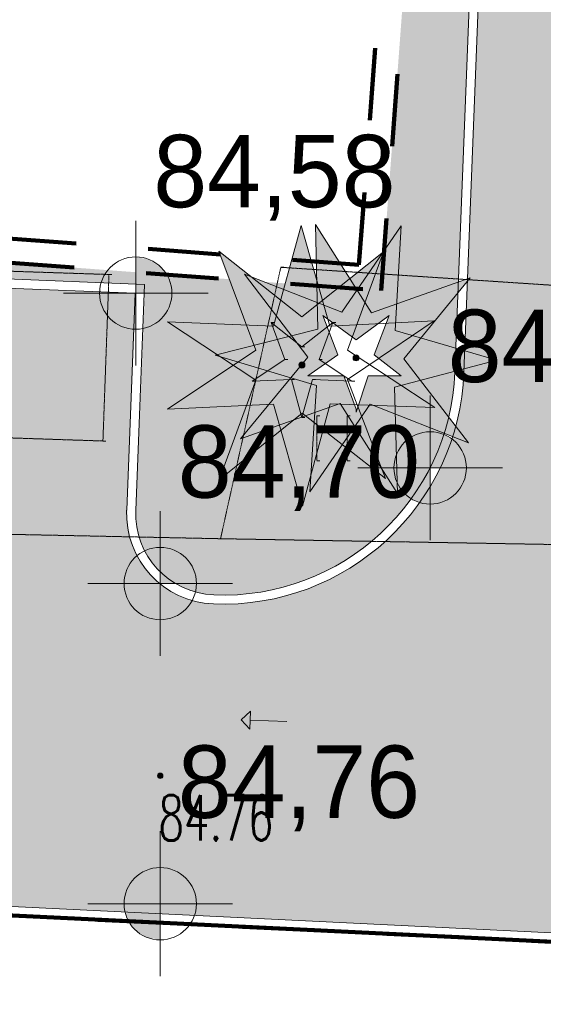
# Model space of a CAD drawing. Extents: x -280518 to 406552, y -27905 to 3675735.
# Tile 9 of 68: x -163208 to -154526, y 85476 to 101800. Entities that reach past the tile are written whole.
import ezdxf

# ---------------------------------------------------------------- set-up
doc = ezdxf.new("R2010")
doc.units = 0
doc.header["$MEASUREMENT"] = 0
for name, pattern in [('L_0_03', [1, 0.5, -0.5]), ('L_0_04', [1.5, 1, -0.5]), ('Long Dashed', [2400, 1200, -1200]), ('Wipeout_Contour', [1000, 0, -1000])]:
    doc.linetypes.add(name, pattern=pattern)
for name, color, linetype, lineweight in [('0_Nr_Pióra__7', 7, 'Continuous', 13), ('Arch drogi_Nr_Pióra__21', 7, 'Continuous', 9), ('ARCH MAPA RUSINOWO_Nr_Pióra__60', 230, 'Continuous', 211), ('Arch opisy_Nr_Pióra__80', 3, 'Continuous', 211), ('arch spadki_Nr_Pióra__21', 7, 'Continuous', 9), ('drzewo_iglaste_Nr_Pióra__7', 7, 'Continuous', 13), ('INWENT RZĘDNE_Nr_Pióra__21', 7, 'Continuous', 9), ('pikieta_sztuczna_Atr2_Nr_Pióra__7', 7, 'Continuous', 13), ('pikieta_sztuczna_Nr_Pióra__7', 7, 'Continuous', 13), ('plac_sportowy_Nr_Pióra__7', 7, 'Continuous', 13), ('trawnik_Nr_Pióra__7', 7, 'Continuous', 13)]:
    doc.layers.add(name, color=color, linetype=linetype, lineweight=lineweight)
for name, color, linetype, lineweight, true_color in [('218_kontur_uzytku_gruntowego_Nr_Pióra__3', 7, 'Continuous', 13, 0xff6600), ('219_dzialka_ewidencyjna_Nr_Pióra__96', 7, 'Continuous', 13, 0x00d59f), ('Arch opisy_Nr_Pióra__38', 7, 'Continuous', 211, 0xe3b979), ('arch wypelnienia_Nr_Pióra__102', 7, 'Continuous', 9, 0xcccccc), ('arch wypelnienia_Nr_Pióra__4', 7, 'Continuous', 9, 0x029e21), ('Arch zieleń_Nr_Pióra__4', 7, 'Continuous', 9, 0x029e21), ('OT_ZagospodarowanieTerenu_P_Nr_Pióra__96', 7, 'Continuous', 13, 0x00d59f)]:
    doc.layers.add(name, color=color, linetype=linetype, lineweight=lineweight, true_color=true_color)
for name, color, linetype in [('arch spadki', 7, 'Continuous'), ('INWENT RZĘDNE', 7, 'Continuous'), ('OT_ZagospodarowanieTerenu_P', 7, 'Continuous')]:
    doc.layers.add(name, color=color, linetype=linetype)
doc.styles.add('GENERATED_STYLE_4', font='txt')
doc.styles.add('GENERATED_STYLE_9', font='Simplex.shx', dxfattribs={"bigfont": 'BIGFONT.SHX'})

# ---------------------------------------------------------------- blocks, each defined once
blk = doc.blocks.new('Linia_11', base_point=(-158781, 90163))
at = {"layer": 'arch spadki_Nr_Pióra__21', "linetype": 'Continuous'}
blk.add_hatch(color=256, dxfattribs=at).paths.add_polyline_path([(-159536, 90193), (-159380, 90337), (-159392, 90037)], flags=0)
for p, q in [((-159536, 90193), (-159380, 90337)), ((-159380, 90337), (-159392, 90037)), ((-159536, 90193), (-159392, 90037)), ((-158781, 90163), (-159386, 90187))]:
    blk.add_line(p, q, dxfattribs=at)
blk = doc.blocks.new('Koty wysokościowe_42', base_point=(-156402, 94369))
at = {"layer": 'INWENT RZĘDNE_Nr_Pióra__21', "linetype": 'Continuous'}
for points in [[(-156402, 94369), (-155802, 94369), (-155848, 94599), (-155978, 94794), (-156172, 94924), (-156402, 94969)], [(-156402, 94369), (-157002, 94369), (-156956, 94140), (-156826, 93945), (-156632, 93815), (-156402, 93769)]]:
    blk.add_hatch(color=256, dxfattribs=at).paths.add_polyline_path(points, flags=0)
for p, q in [((-156402, 93169), (-156402, 95569)), ((-157602, 94369), (-155202, 94369))]:
    blk.add_line(p, q, dxfattribs=at)
blk.add_circle((-156402, 94369), 600, dxfattribs=at)
at = {"layer": 'INWENT RZĘDNE_Nr_Pióra__21', "insert": (-156111, 95569), "char_height": 1200, "attachment_point": 7, "style": 'GENERATED_STYLE_4'}
blk.add_mtext('{84,90}', dxfattribs=at)
blk = doc.blocks.new('Koty wysokościowe_45', base_point=(-160878, 87144))
at = {"layer": 'INWENT RZĘDNE_Nr_Pióra__21', "linetype": 'Continuous'}
for points in [[(-160878, 87144), (-160278, 87144), (-160323, 87373), (-160453, 87568), (-160648, 87698), (-160878, 87744)], [(-160878, 87144), (-161478, 87144), (-161432, 86914), (-161302, 86719), (-161107, 86589), (-160878, 86544)]]:
    blk.add_hatch(color=256, dxfattribs=at).paths.add_polyline_path(points, flags=0)
for p, q in [((-160878, 85944), (-160878, 88344)), ((-162078, 87144), (-159678, 87144))]:
    blk.add_line(p, q, dxfattribs=at)
blk.add_circle((-160878, 87144), 600, dxfattribs=at)
at = {"layer": 'INWENT RZĘDNE_Nr_Pióra__21', "insert": (-160586, 88344), "char_height": 1200, "attachment_point": 7, "style": 'GENERATED_STYLE_4'}
blk.add_mtext('{84,76}', dxfattribs=at)
blk = doc.blocks.new('Koty wysokościowe_46', base_point=(-160878, 92452))
at = {"layer": 'INWENT RZĘDNE_Nr_Pióra__21', "linetype": 'Continuous'}
for points in [[(-160878, 92452), (-160278, 92452), (-160323, 92682), (-160453, 92876), (-160648, 93006), (-160878, 93052)], [(-160878, 92452), (-161478, 92452), (-161432, 92223), (-161302, 92028), (-161107, 91898), (-160878, 91852)]]:
    blk.add_hatch(color=256, dxfattribs=at).paths.add_polyline_path(points, flags=0)
for p, q in [((-160878, 91252), (-160878, 93652)), ((-162078, 92452), (-159678, 92452))]:
    blk.add_line(p, q, dxfattribs=at)
blk.add_circle((-160878, 92452), 600, dxfattribs=at)
at = {"layer": 'INWENT RZĘDNE_Nr_Pióra__21', "insert": (-160586, 93652), "char_height": 1200, "attachment_point": 7, "style": 'GENERATED_STYLE_4'}
blk.add_mtext('{84,70}', dxfattribs=at)
blk = doc.blocks.new('Koty wysokościowe_48', base_point=(-161284, 97267))
at = {"layer": 'INWENT RZĘDNE_Nr_Pióra__21', "linetype": 'Continuous'}
for points in [[(-161284, 97267), (-160684, 97267), (-160729, 97497), (-160860, 97691), (-161054, 97821), (-161284, 97867)], [(-161284, 97267), (-161884, 97267), (-161838, 97037), (-161708, 96843), (-161513, 96713), (-161284, 96667)]]:
    blk.add_hatch(color=256, dxfattribs=at).paths.add_polyline_path(points, flags=0)
for p, q in [((-161284, 96067), (-161284, 98467)), ((-162484, 97267), (-160084, 97267))]:
    blk.add_line(p, q, dxfattribs=at)
blk.add_circle((-161284, 97267), 600, dxfattribs=at)
at = {"layer": 'INWENT RZĘDNE_Nr_Pióra__21', "insert": (-160993, 98467), "char_height": 1200, "attachment_point": 7, "style": 'GENERATED_STYLE_4'}
blk.add_mtext('{84,58}', dxfattribs=at)

msp = doc.modelspace()

# ---------------------------------------------------------------- hatches: boundary and pattern name
at = {"layer": 'arch wypelnienia_Nr_Pióra__102', "linetype": 'Continuous', "lineweight": 0, "true_color": 0x666666}
msp.add_hatch(color=251, dxfattribs=at).paths.add_polyline_path([(-167895, 87320), (-134226, 85682), (-134069, 89679), (-145121, 90217, -0.256988), (-149513, 92956), (-149501, 93264), (-149404, 95762), (-150842, 95818), (-150649, 100754), (-149587, 127934), (-154583, 128129), (-154615, 127330), (-154712, 124831), (-155841, 95954, -0.41376), (-159988, 92113, -0.413472), (-161424, 93670), (-161284, 97267), (-164781, 97404), (-164903, 94546, -0.417012), (-167666, 92014)], flags=0)
at = {"layer": 'arch wypelnienia_Nr_Pióra__4', "linetype": 'Continuous', "lineweight": 0, "true_color": 0x014f10}
msp.add_hatch(color=108, dxfattribs=at).paths.add_polyline_path([(-171130, 92333), (-167659, 92164, 0.417012), (-165053, 94551), (-164925, 97560), (-161128, 97411), (-161275, 93664, 0.414214), (-159978, 92262, 0.414214), (-155991, 95959), (-155139, 117743), (-154868, 124687), (-159864, 124883), (-159755, 127681), (-154759, 127485), (-154727, 128285), (-143086, 127830), (-143176, 125536), (-141117, 125456), (-134732, 125206), (-134723, 125456), (-133823, 125421), (-133822, 125451), (-133322, 125431), (-133318, 125546), (-137298, 125735), (-136418, 152485), (-165958, 147155), (-167118, 146075), (-168671, 125240), (-155203, 124234), (-157213, 97309), (-170683, 98315)], flags=0)
at = {"layer": 'arch wypelnienia_Nr_Pióra__4', "linetype": 'Continuous', "lineweight": 0, "true_color": 0x002708}
for points in [[(-160760, 95342), (-159664, 96071), (-160757, 96790), (-159447, 96736), (-159908, 97964), (-158883, 97150), (-158541, 98390), (-158188, 97145), (-157174, 97950), (-157620, 96743), (-156335, 96805), (-157408, 96080), (-156326, 95369), (-157612, 95416), (-157144, 94194), (-158176, 95002), (-158519, 93737), (-158876, 94996), (-159900, 94170), (-159445, 95405)], [(-158397, 93972), (-158315, 95286), (-159548, 94850), (-158713, 95861), (-159969, 96237), (-158701, 96560), (-159482, 97583), (-158277, 97111), (-158305, 98405), (-157613, 97320), (-156885, 98381), (-156957, 97088), (-155737, 97519), (-156552, 96523), (-155296, 96157), (-156564, 95824), (-155764, 94785), (-156982, 95263), (-156944, 93947), (-157652, 95058)]]:
    msp.add_hatch(color=98, dxfattribs=at).paths.add_polyline_path(points, flags=0)
at = {"layer": 'drzewo_iglaste_Nr_Pióra__7', "linetype": 'Continuous'}
msp.add_hatch(color=256, dxfattribs=at).paths.add_polyline_path([(-158528, 96025, 1), (-158528, 96125, 1)], flags=0)
at = {"layer": 'pikieta_sztuczna_Nr_Pióra__7', "linetype": 'Continuous'}
msp.add_hatch(color=256, dxfattribs=at).paths.add_polyline_path([(-160878, 89220, 1), (-160878, 89310, 1)], flags=0)

# ---------------------------------------------------------------- linework, layer by layer
at = {"layer": '0_Nr_Pióra__7', "linetype": 'Continuous'}
for p, q in [((-158878, 97695), (-158828, 97695)), ((-161728, 97575), (-161678, 97575)), ((-159040, 96781), (-158990, 96781)), ((-158811, 96168), (-158761, 96168)), ((-158703, 95835), (-158653, 95835)), ((-159356, 95807), (-159306, 95807)), ((-158528, 95205), (-158478, 95205)), ((-161828, 94815), (-161778, 94815)), ((-158279, 94484), (-158229, 94484)), ((-157779, 94484), (-157729, 94484)), ((-159878, 93195), (-159828, 93195)), ((-160878, 89265), (-160828, 89265))]:
    msp.add_line(p, q, dxfattribs=at)
at = {"layer": '218_kontur_uzytku_gruntowego_Nr_Pióra__3', "linetype": 'L_0_03', "flags": 128}
for points in [[(-117028, 84695), (-171498, 87345)], [(-171498, 87345), (-117028, 84695)]]:
    msp.add_lwpolyline(points, dxfattribs=at)
at = {"layer": '219_dzialka_ewidencyjna_Nr_Pióra__96', "linetype": 'Continuous', "flags": 128}
msp.add_lwpolyline([(-171498, 87345), (-117028, 84695)], dxfattribs=at)
at = {"layer": 'Arch drogi_Nr_Pióra__21', "linetype": 'Continuous'}
for p, q in [((-154583, 128129), (-155841, 95954)), ((-154868, 124687), (-155991, 95959)), ((-161138, 97412), (-164935, 97560)), ((-161294, 97267), (-164791, 97404)), ((-161285, 93664), (-161138, 97412)), ((-161434, 93670), (-161294, 97267)), ((-134226, 85682), (-171491, 87495)), ((-134082, 85525), (-171502, 87345))]:
    msp.add_line(p, q, dxfattribs=at)
for radius in [1500, 1350]:
    msp.add_arc((-159936, 93612), radius, 177.7616, 267.7616, dxfattribs=at)
at = {"layer": 'ARCH MAPA RUSINOWO_Nr_Pióra__60', "linetype": 'Continuous', "flags": 128}
msp.add_lwpolyline([(-118811, 73694), (-117011, 84694), (-171502, 87345)], dxfattribs=at)
at = {"layer": 'Arch opisy_Nr_Pióra__38', "linetype": 'Long Dashed'}
for p, q in [((-157582, 97738), (-155631, 123865)), ((-170650, 98714), (-157582, 97738))]:
    msp.add_line(p, q, dxfattribs=at)
at = {"layer": 'Arch opisy_Nr_Pióra__80', "linetype": 'Long Dashed'}
for p, q in [((-157213, 97309), (-155203, 124234)), ((-170683, 98315), (-157213, 97309)), ((-171502, 87345), (-107039, 84209))]:
    msp.add_line(p, q, dxfattribs=at)
at = {"layer": 'Arch zieleń_Nr_Pióra__4', "linetype": 'Continuous'}
for p, q in [((-159002, 96718), (-158541, 98390)), ((-158532, 96871), (-159908, 97964)), ((-159291, 96319), (-159908, 97964)), ((-159002, 96718), (-160757, 96790)), ((-159290, 95825), (-160757, 96790)), ((-159291, 96319), (-160760, 95342)), ((-159290, 95825), (-159900, 94170)), ((-158998, 95427), (-160760, 95342)), ((-158998, 95427), (-158519, 93737)), ((-158527, 95277), (-159900, 94170))]:
    msp.add_line(p, q, dxfattribs=at)
at = {"layer": 'drzewo_iglaste_Nr_Pióra__7', "linetype": 'Continuous', "flags": 128}
for points in [[(-158811, 96168), (-159040, 96781)], [(-159040, 96781), (-158528, 96374)], [(-159356, 95807), (-158811, 96168)], [(-158703, 95835), (-159356, 95807)], [(-158528, 95205), (-158703, 95835)]]:
    msp.add_lwpolyline(points, dxfattribs=at)
at = {"layer": 'pikieta_sztuczna_Nr_Pióra__7', "linetype": 'Continuous'}
msp.add_circle((-160878, 89265), 45, dxfattribs=at)
at = {"layer": 'plac_sportowy_Nr_Pióra__7', "linetype": 'L_0_04', "flags": 128}
msp.add_lwpolyline([(-166148, 86385), (-165988, 87645), (-165758, 91675), (-165648, 93315), (-159878, 93195), (-147208, 92975), (-136638, 92885), (-134948, 92925), (-124548, 92885), (-126238, 85325), (-127428, 72605), (-128438, 57985), (-152788, 58375), (-168188, 58645), (-167438, 69505), (-166938, 76315), (-166378, 81215)], close=True, dxfattribs=at)
at = {"layer": 'trawnik_Nr_Pióra__7', "linetype": 'L_0_03', "flags": 128}
msp.add_lwpolyline([(-161728, 97575), (-161828, 94815), (-168118, 95025), (-168018, 97785)], close=True, dxfattribs=at)

# ---------------------------------------------------------------- block references
at = {"layer": 'arch spadki', "linetype": 'Continuous'}
msp.add_blockref('Linia_11', (-158781, 90163), dxfattribs=at)
at = {"layer": 'INWENT RZĘDNE'}
msp.add_blockref('Koty wysokościowe_45', (-160878, 87144), dxfattribs=at)

# ---------------------------------------------------------------- texts
at = {"layer": 'pikieta_sztuczna_Atr2_Nr_Pióra__7', "linetype": 'Continuous', "insert": (-160909, 88942), "char_height": 750, "attachment_point": 1, "style": 'GENERATED_STYLE_9'}
msp.add_mtext('{\\W0.660000x;84.76}', dxfattribs=at)

# ---------------------------------------------------------------- next in the draw order: wipeouts: each hides what was drawn before it
at = {"color": 254, "linetype": 'Wipeout_Contour', "lineweight": 0, "ltscale": 2030747.158070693}
msp.add_wipeout([(-157631, 95343), (-157631, 95293), (-157431, 95893), (-156881, 95893), (-157331, 96243), (-157081, 96893), (-157631, 96493), (-158181, 96893), (-157931, 96243), (-158431, 95893), (-157831, 95893)], dxfattribs=at).dxf.layer = 'OT_ZagospodarowanieTerenu_P'

# ---------------------------------------------------------------- next in the draw order: hatches: boundary and pattern name
at = {"layer": 'OT_ZagospodarowanieTerenu_P_Nr_Pióra__96', "linetype": 'Continuous'}
msp.add_hatch(color=256, dxfattribs=at).paths.add_polyline_path([(-157631, 96143, 1), (-157631, 96243, 1)], flags=0)

# ---------------------------------------------------------------- next in the draw order: linework, layer by layer
at = {"layer": '0_Nr_Pióra__7', "linetype": 'Continuous'}
for p, q in [((-158016, 96781), (-157966, 96781)), ((-158528, 96374), (-158478, 96374)), ((-158245, 96168), (-158195, 96168)), ((-158528, 96075), (-158478, 96075)), ((-158353, 95835), (-158303, 95835)), ((-157700, 95807), (-157650, 95807)), ((-158279, 95234), (-158229, 95234)), ((-157779, 95234), (-157729, 95234))]:
    msp.add_line(p, q, dxfattribs=at)
at = {"layer": 'Arch drogi_Nr_Pióra__21', "linetype": 'Continuous'}
for radius in [4000, 3850]:
    msp.add_arc((-159838, 96110), radius, 267.7616, 357.7616, dxfattribs=at)
at = {"layer": 'Arch zieleń_Nr_Pióra__4', "linetype": 'Continuous'}
for p, q in [((-158067, 96721), (-158541, 98390)), ((-158267, 96671), (-158305, 98405)), ((-157372, 96942), (-158305, 98405)), ((-157866, 96950), (-156885, 98381)), ((-156982, 96648), (-156885, 98381)), ((-158532, 96871), (-157174, 97950)), ((-157775, 96322), (-157174, 97950)), ((-158429, 96204), (-159482, 97583)), ((-157866, 96950), (-159482, 97583)), ((-157372, 96942), (-155737, 97519)), ((-156836, 96176), (-155737, 97519)), ((-158067, 96721), (-156335, 96805)), ((-157773, 95834), (-156335, 96805)), ((-158267, 96671), (-159969, 96237)), ((-156982, 96648), (-155296, 96157)), ((-157775, 96322), (-156326, 95369)), ((-158287, 95733), (-159969, 96237)), ((-158429, 96204), (-159548, 94850)), ((-156995, 95710), (-155296, 96157)), ((-156836, 96176), (-155764, 94785)), ((-157773, 95834), (-157144, 94194)), ((-158287, 95733), (-158397, 93972)), ((-156995, 95710), (-156944, 93947)), ((-157893, 95435), (-159548, 94850)), ((-158060, 95432), (-158519, 93737)), ((-157399, 95426), (-158397, 93972)), ((-158060, 95432), (-156326, 95369)), ((-157893, 95435), (-156944, 93947)), ((-157399, 95426), (-155764, 94785)), ((-158527, 95277), (-157144, 94194))]:
    msp.add_line(p, q, dxfattribs=at)
at = {"layer": 'drzewo_iglaste_Nr_Pióra__7', "linetype": 'Continuous', "flags": 128}
for points in [[(-158528, 96374), (-158016, 96781)], [(-158016, 96781), (-158245, 96168)], [(-158245, 96168), (-157700, 95807)], [(-158353, 95835), (-158528, 95205)], [(-157700, 95807), (-158353, 95835)]]:
    msp.add_lwpolyline(points, dxfattribs=at)
at = {"layer": 'drzewo_iglaste_Nr_Pióra__7', "linetype": 'Continuous'}
msp.add_circle((-158528, 96075), 50, dxfattribs=at)
at = {"layer": 'OT_ZagospodarowanieTerenu_P_Nr_Pióra__96', "linetype": 'Continuous'}
msp.add_line((-157631, 96193), (-157581, 96193), dxfattribs=at)
at = {"layer": 'OT_ZagospodarowanieTerenu_P_Nr_Pióra__96', "linetype": 'Continuous', "flags": 128}
for points in [[(-157631, 95343), (-157631, 95293), (-157431, 95893), (-156881, 95893), (-157331, 96243), (-157081, 96893), (-157631, 96493), (-158181, 96893), (-157931, 96243), (-158431, 95893), (-157831, 95893)], [(-157631, 95343), (-157831, 95893), (-158431, 95893), (-157931, 96243), (-158181, 96893), (-157631, 96493), (-157081, 96893), (-157331, 96243), (-156881, 95893), (-157431, 95893), (-157631, 95293)]]:
    msp.add_lwpolyline(points, close=True, dxfattribs=at)
at = {"layer": 'OT_ZagospodarowanieTerenu_P_Nr_Pióra__96', "linetype": 'Continuous'}
msp.add_circle((-157631, 96193), 50, dxfattribs=at)
at = {"layer": 'trawnik_Nr_Pióra__7', "linetype": 'L_0_03', "flags": 128}
msp.add_lwpolyline([(-147208, 92975), (-159878, 93195), (-158878, 97695), (-145888, 96835), (-146098, 93355), (-141888, 93205), (-141778, 96605), (-137448, 96365), (-136638, 92885)], close=True, dxfattribs=at)
for points in [[(-158279, 94484), (-158279, 95234)], [(-157779, 94484), (-157779, 95234)]]:
    msp.add_lwpolyline(points, dxfattribs=at)

# ---------------------------------------------------------------- next in the draw order: block references
at = {"layer": 'INWENT RZĘDNE'}
for name, p in [('Koty wysokościowe_48', (-161284, 97267)), ('Koty wysokościowe_42', (-156402, 94369)), ('Koty wysokościowe_46', (-160878, 92452))]:
    msp.add_blockref(name, p, dxfattribs=at)

doc.saveas('drawing.dxf')
